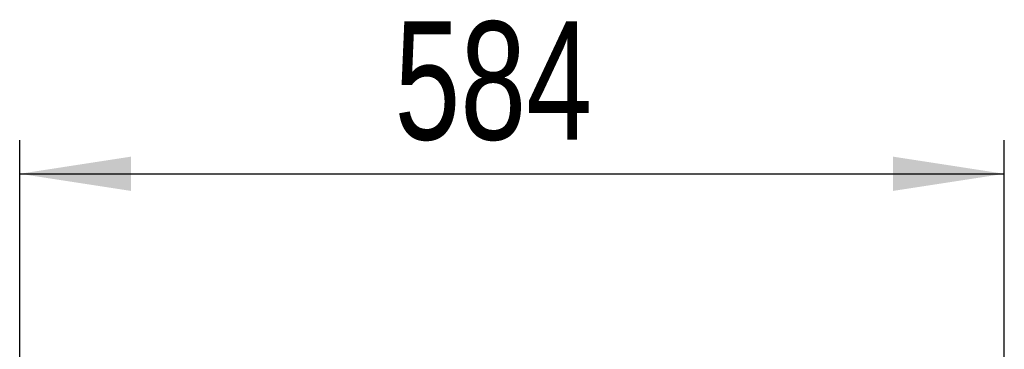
# Model space of a CAD drawing. Header units: millimetres. Extents: x 0 to 420, y 0 to 297.
# Tile 50 of 131: x 129 to 158, y 243 to 253. Entities that reach past the tile are written whole.
import ezdxf

# ---------------------------------------------------------------- set-up
doc = ezdxf.new("R2010")
doc.units = ezdxf.units.MM
doc.layers.add('0COTES', color=5, linetype='Continuous')
doc.styles.add('SLDTEXTSTYLE0', font='TXT', dxfattribs={"width": 0.75})
doc.dimstyles.new('SLDDIMSTYLE0', dxfattribs={"dimtxt": 3.5, "dimasz": 3.302, "dimexe": 0, "dimexo": 0.0625, "dimgap": 0.875, "dimtad": 1, "dimdec": 0, "dimlfac": 20, "dimrnd": 1e-09, "dimzin": 12, "dimdsep": 46, "dimtxsty": 'SLDTEXTSTYLE0', "dimsah": 1, "dimcen": 0.09, "dimadec": 0, "dimazin": 3, "dimtfac": 1, "dimtdec": 0, "dimtofl": 0, "dimtmove": 0, "dimatfit": 3, "dimfxl": 0, "dimfrac": 2, "dimtolj": 1, "dimtzin": 12, "dimarcsym": 0})

# ---------------------------------------------------------------- blocks, each defined once
blk = doc.blocks.new('_D_4')
at = {"layer": '0COTES'}
for p, q in [((128.587, 238.751), (128.587, 249.368)), ((157.787, 238.751), (157.787, 249.368)), ((128.587, 248.368), (157.787, 248.368))]:
    blk.add_line(p, q, dxfattribs=at)
for points in [[(128.587, 248.368), (131.889, 247.86), (131.889, 248.876)], [(157.787, 248.368), (154.485, 248.876), (154.485, 247.86)]]:
    blk.add_solid(points, dxfattribs=at)
at = {"layer": '0COTES', "insert": (139.702, 252.88), "char_height": 3.5, "attachment_point": 1, "style": 'SLDTEXTSTYLE0'}
blk.add_mtext('584', dxfattribs=at)

msp = doc.modelspace()

# ---------------------------------------------------------------- dimensions: what is measured, and where the dimension line sits
at = {"layer": '0COTES'}
dim = msp.add_linear_dim(base=(157.787, 248.368), p1=(128.587, 237.751), p2=(157.787, 237.751), dimstyle='SLDDIMSTYLE0', dxfattribs=at)
dim.commit()
dim.dimension.update_dxf_attribs({"geometry": '_D_4', "text_midpoint": (143.581, 248.368), "dimtype": 160})

doc.saveas('drawing.dxf')
